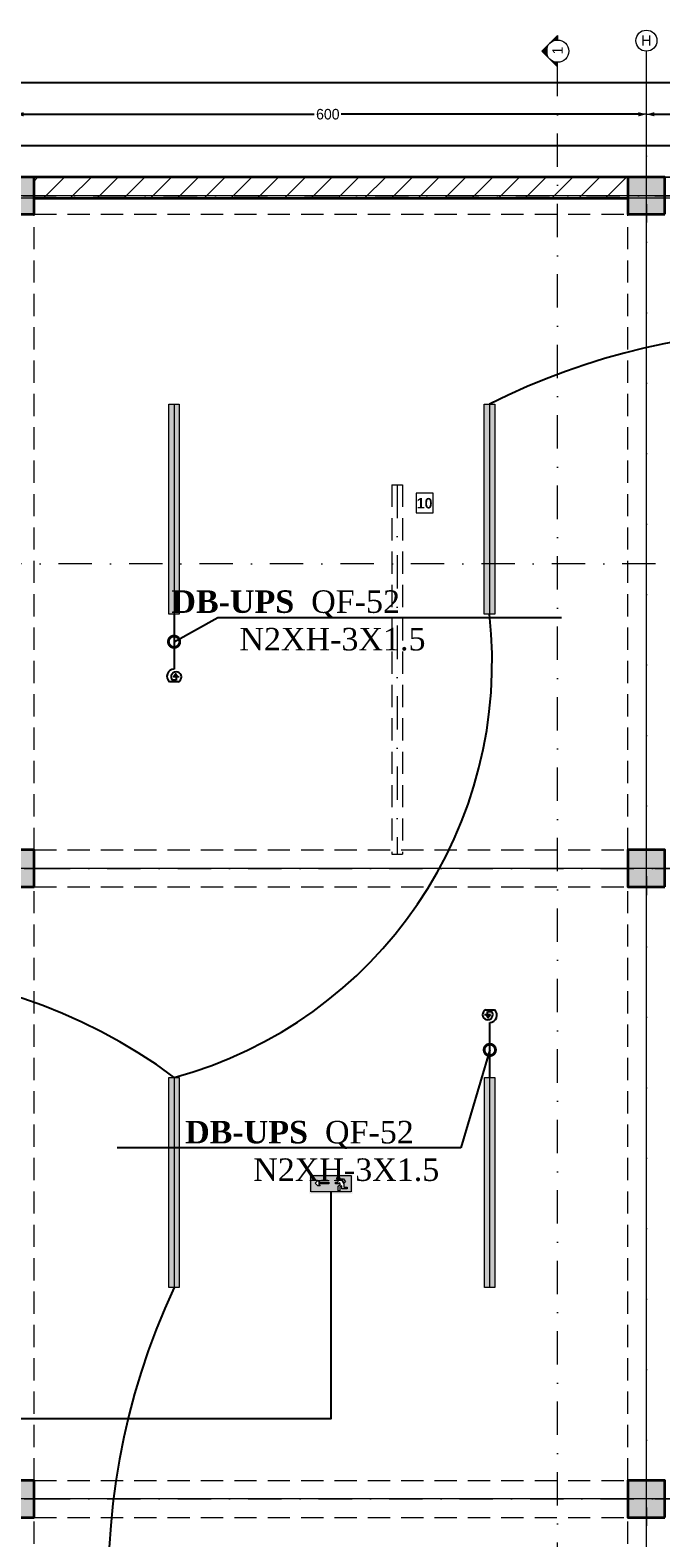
# Model space of a CAD drawing. Header units: inches. Extents: x -101229 to 34922, y -9538 to 27777.
# Tile 51 of 53: x 19906 to 25906, y 5252 to 19597. Entities that reach past the tile are written whole.
import ezdxf
from ezdxf import colors
from ezdxf.entities.mleader import LeaderData, LeaderLine
from ezdxf.enums import TextEntityAlignment as Align
from ezdxf.math import Vec2, Vec3

# ---------------------------------------------------------------- set-up
doc = ezdxf.new("R2010")
doc.units = ezdxf.units.IN
doc.header["$MEASUREMENT"] = 0
doc.set_wipeout_variables(frame=1)
for name, pattern in [('Dot & Dashed', [670.277762, 317.5, -176.388889, 0, -176.388874]), ('Hidden', [317.5, 211.666667, -105.833333]), ('Wipeout_Contour', [1000, 0, -1000])]:
    doc.linetypes.add(name, pattern=pattern)
for name, color, linetype in [('- ავარიული განათება', 7, 'Continuous'), ('- განათება', 7, 'Continuous'), ('Dimensioning - General', 7, 'Continuous'), ('Marker - Section', 7, 'Continuous'), ('New_Structural - Bearing', 7, 'Continuous'), ('Structural - Bearing', 7, 'Continuous'), ('Structural - Grid', 7, 'Continuous')]:
    doc.layers.add(name, color=color, linetype=linetype)
for name, color, linetype, lineweight, true_color in [('Marker - Section_Pen_No__108', 7, 'Continuous', 13, 0xfd8379), ('New_Structural - Bearing_Pen_No__102', 7, 'Continuous', 13, 0xcccccc), ('Structural - Bearing_Pen_No__102', 7, 'Continuous', 13, 0xcccccc), ('Structural - Bearing_Pen_No__161', 7, 'Continuous', 13, 0x6a6a6a), ('Structural - Bearing_Pen_No__28', 7, 'Continuous', 35, 0xa80f02), ('Structural - Bearing_Pen_No__81', 7, 'Continuous', 20, 0x6a6a6a), ('Structural - Grid_Pen_No__81', 7, 'Continuous', 20, 0x6a6a6a)]:
    doc.layers.add(name, color=color, linetype=linetype, lineweight=lineweight, true_color=true_color)
for name, color, linetype, lineweight in [('New_2D Drafting - General_Pen_No__2', 8, 'Continuous', 15), ('New_Annotation - Text_Pen_No__20', 1, 'Continuous', 0), ('Structural - Bearing_Pen_No__1', 7, 'Continuous', 13), ('Structural - Bearing_Pen_No__20', 1, 'Continuous', 0), ('Structural - Bearing_Pen_No__27', 7, 'Continuous', 35)]:
    doc.layers.add(name, color=color, linetype=linetype, lineweight=lineweight)
doc.styles.add('CT', font='ARIALN.TTF', dxfattribs={"height": 200})
doc.styles.add('GENERATED_STYLE_3', font='txt')
doc.styles.add('GENERATED_STYLE_4', font='txt')
doc.dimstyles.new('GENERATED_STYLE__2', dxfattribs={"dimtxt": 100, "dimasz": 76, "dimexe": 0.18, "dimexo": 0.0625, "dimgap": 0, "dimtad": 0, "dimtih": 1, "dimtoh": 1, "dimdec": 0, "dimlfac": 0.1, "dimzin": 0, "dimdsep": 46, "dimtxsty": 'GENERATED_STYLE_3', "dimblk": 'ARROWHEAD_5', "dimblk1": 'ARROWHEAD_5', "dimblk2": 'ARROWHEAD_5', "dimcen": 0.09, "dimse1": 1, "dimse2": 1, "dimclrd": 7, "dimclre": 7, "dimclrt": 7, "dimadec": 0, "dimazin": 0, "dimtfac": 1, "dimtdec": 4, "dimtmove": 0, "dimatfit": 3, "dimfxl": 1, "dimtolj": 1, "dimtzin": 0, "dimarcsym": 0})

# ---------------------------------------------------------------- blocks, each defined once
blk = doc.blocks.new('Slab_1', base_point=(-47184, 14488))
at = {"layer": 'Structural - Bearing_Pen_No__1', "color": 7, "linetype": 'Continuous', "lineweight": 13, "flags": 128}
blk.add_lwpolyline([(-47184, 14488), (1166, 14488), (1166, 32488), (1166, 39238), (-26465, 39238), (-29184, 32838), (-47184, 32838)], close=True, dxfattribs=at)
blk = doc.blocks.new('Wall_4', base_point=(1166, 39238))
at = {"layer": 'Structural - Bearing', "linetype": 'Continuous', "lineweight": 0, "true_color": 0x000000}
h = blk.add_hatch(dxfattribs=at)
h.set_pattern_fill('MASONRY_BLOCK', color=18, style=0, pattern_type=2)
h.set_pattern_definition([(45, (0, 0), (-127.2792, 127.2792), [])])
h.paths.add_polyline_path([(-10834, 39038), (-5184, 39038), (-5184, 39238), (-10834, 39238)])
at = {"layer": 'Structural - Bearing_Pen_No__27', "color": 7, "linetype": 'Continuous', "lineweight": 35, "flags": 128}
for points in [[(-5184, 39238), (-10834, 39238)], [(-10834, 39038), (-5184, 39038)]]:
    blk.add_lwpolyline(points, dxfattribs=at)
blk = doc.blocks.new('Column_28', base_point=(-11009, 32663))
at = {"layer": 'Structural - Bearing_Pen_No__161', "linetype": 'Continuous', "lineweight": 0, "true_color": 0x6a6a6a}
blk.add_hatch(color=251, dxfattribs=at).paths.add_polyline_path([(-10834, 32488), (-10834, 32838), (-11184, 32838), (-11184, 32488)])
at = {"layer": 'Structural - Bearing_Pen_No__20', "color": 1, "linetype": 'Continuous', "lineweight": 0}
for p, q in [((-11009, 32743), (-11009, 32918)), ((-11089, 32663), (-11264, 32663)), ((-11009, 32583), (-11009, 32408)), ((-10929, 32663), (-10754, 32663))]:
    blk.add_line(p, q, dxfattribs=at)
blk.add_point((-11009, 32663), dxfattribs=at)
at = {"layer": 'Structural - Bearing_Pen_No__28', "color": 14, "linetype": 'Continuous', "lineweight": 35, "true_color": 0xa80f02, "flags": 128}
blk.add_lwpolyline([(-10834, 32488), (-10834, 32838), (-11184, 32838), (-11184, 32488)], close=True, dxfattribs=at)
blk = doc.blocks.new('Column_30', base_point=(-11009, 26663))
at = {"layer": 'Structural - Bearing_Pen_No__161', "linetype": 'Continuous', "lineweight": 0, "true_color": 0x6a6a6a}
blk.add_hatch(color=251, dxfattribs=at).paths.add_polyline_path([(-10834, 26488), (-10834, 26838), (-11184, 26838), (-11184, 26488)])
at = {"layer": 'Structural - Bearing_Pen_No__20', "color": 1, "linetype": 'Continuous', "lineweight": 0}
for p, q in [((-11009, 26743), (-11009, 26918)), ((-11089, 26663), (-11264, 26663)), ((-11009, 26583), (-11009, 26408)), ((-10929, 26663), (-10754, 26663))]:
    blk.add_line(p, q, dxfattribs=at)
blk.add_point((-11009, 26663), dxfattribs=at)
at = {"layer": 'Structural - Bearing_Pen_No__28', "color": 14, "linetype": 'Continuous', "lineweight": 35, "true_color": 0xa80f02, "flags": 128}
blk.add_lwpolyline([(-10834, 26488), (-10834, 26838), (-11184, 26838), (-11184, 26488)], close=True, dxfattribs=at)
blk = doc.blocks.new('Column_32', base_point=(-5009, 32663))
at = {"layer": 'Structural - Bearing_Pen_No__161', "linetype": 'Continuous', "lineweight": 0, "true_color": 0x6a6a6a}
blk.add_hatch(color=251, dxfattribs=at).paths.add_polyline_path([(-4834, 32488), (-4834, 32838), (-5184, 32838), (-5184, 32488)])
at = {"layer": 'Structural - Bearing_Pen_No__20', "color": 1, "linetype": 'Continuous', "lineweight": 0}
for p, q in [((-5009, 32743), (-5009, 32918)), ((-5089, 32663), (-5264, 32663)), ((-5009, 32583), (-5009, 32408)), ((-4929, 32663), (-4754, 32663))]:
    blk.add_line(p, q, dxfattribs=at)
blk.add_point((-5009, 32663), dxfattribs=at)
at = {"layer": 'Structural - Bearing_Pen_No__28', "color": 14, "linetype": 'Continuous', "lineweight": 35, "true_color": 0xa80f02, "flags": 128}
blk.add_lwpolyline([(-4834, 32488), (-4834, 32838), (-5184, 32838), (-5184, 32488)], close=True, dxfattribs=at)
blk = doc.blocks.new('Column_34', base_point=(-5009, 26663))
at = {"layer": 'Structural - Bearing_Pen_No__161', "linetype": 'Continuous', "lineweight": 0, "true_color": 0x6a6a6a}
blk.add_hatch(color=251, dxfattribs=at).paths.add_polyline_path([(-4834, 26488), (-4834, 26838), (-5184, 26838), (-5184, 26488)])
at = {"layer": 'Structural - Bearing_Pen_No__20', "color": 1, "linetype": 'Continuous', "lineweight": 0}
for p, q in [((-5009, 26743), (-5009, 26918)), ((-5089, 26663), (-5264, 26663)), ((-5009, 26583), (-5009, 26408)), ((-4929, 26663), (-4754, 26663))]:
    blk.add_line(p, q, dxfattribs=at)
blk.add_point((-5009, 26663), dxfattribs=at)
at = {"layer": 'Structural - Bearing_Pen_No__28', "color": 14, "linetype": 'Continuous', "lineweight": 35, "true_color": 0xa80f02, "flags": 128}
blk.add_lwpolyline([(-4834, 26488), (-4834, 26838), (-5184, 26838), (-5184, 26488)], close=True, dxfattribs=at)
blk = doc.blocks.new('Column_40', base_point=(-11009, 39063))
at = {"layer": 'Structural - Bearing_Pen_No__161', "linetype": 'Continuous', "lineweight": 0, "true_color": 0x6a6a6a}
blk.add_hatch(color=251, dxfattribs=at).paths.add_polyline_path([(-10834, 38888), (-10834, 39238), (-11184, 39238), (-11184, 38888)])
at = {"layer": 'Structural - Bearing_Pen_No__20', "color": 1, "linetype": 'Continuous', "lineweight": 0}
for p, q in [((-11009, 39143), (-11009, 39318)), ((-11089, 39063), (-11264, 39063)), ((-10929, 39063), (-10754, 39063)), ((-11009, 38983), (-11009, 38808))]:
    blk.add_line(p, q, dxfattribs=at)
blk.add_point((-11009, 39063), dxfattribs=at)
at = {"layer": 'Structural - Bearing_Pen_No__28', "color": 14, "linetype": 'Continuous', "lineweight": 35, "true_color": 0xa80f02, "flags": 128}
blk.add_lwpolyline([(-10834, 38888), (-10834, 39238), (-11184, 39238), (-11184, 38888)], close=True, dxfattribs=at)
blk = doc.blocks.new('Column_41', base_point=(-5009, 39063))
at = {"layer": 'Structural - Bearing_Pen_No__161', "linetype": 'Continuous', "lineweight": 0, "true_color": 0x6a6a6a}
blk.add_hatch(color=251, dxfattribs=at).paths.add_polyline_path([(-4834, 38888), (-4834, 39238), (-5184, 39238), (-5184, 38888)])
at = {"layer": 'Structural - Bearing_Pen_No__20', "color": 1, "linetype": 'Continuous', "lineweight": 0}
for p, q in [((-5009, 39143), (-5009, 39318)), ((-5089, 39063), (-5264, 39063)), ((-4929, 39063), (-4754, 39063)), ((-5009, 38983), (-5009, 38808))]:
    blk.add_line(p, q, dxfattribs=at)
blk.add_point((-5009, 39063), dxfattribs=at)
at = {"layer": 'Structural - Bearing_Pen_No__28', "color": 14, "linetype": 'Continuous', "lineweight": 35, "true_color": 0xa80f02, "flags": 128}
blk.add_lwpolyline([(-4834, 38888), (-4834, 39238), (-5184, 39238), (-5184, 38888)], close=True, dxfattribs=at)
blk = doc.blocks.new('Standard grid marker')
at = {"layer": 'Structural - Grid_Pen_No__81', "color": 251, "linetype": 'Continuous', "lineweight": 20, "true_color": 0x6a6a6a}
blk.add_line((1000, 0), (51328, 0), dxfattribs=at)
at = {"layer": 'Structural - Grid_Pen_No__81', "color": 251, "lineweight": 20, "true_color": 0x6a6a6a, "style": 'GENERATED_STYLE_3'}
for tag, p in [('AC_MarkerText_1_0', (-100, -144)), ('AC_MarkerText_1_1', (52428, -144))]:
    blk.add_attdef(tag, text='', height=100, rotation=180, dxfattribs=at).set_placement(p, align=Align.TOP_CENTER)
blk = doc.blocks.new('Standard grid marker_2')
at = {"layer": 'Structural - Grid_Pen_No__81', "color": 251, "linetype": 'Continuous', "lineweight": 20, "true_color": 0x6a6a6a}
for p, q in [((1000, 0), (27735, 0)), ((27735, 0), (28735, 0))]:
    blk.add_line(p, q, dxfattribs=at)
blk.add_circle((28835, 0), 100, dxfattribs=at)
blk.add_point((27735, 0), dxfattribs=at)
blk.add_point((27735, 0), dxfattribs=at)
at = {"layer": 'Structural - Grid_Pen_No__81', "color": 251, "lineweight": 20, "true_color": 0x6a6a6a, "style": 'GENERATED_STYLE_3'}
for tag, p in [('AC_MarkerText_1_0', (-2, -47)), ('AC_MarkerText_1_1', (28933, -47))]:
    blk.add_attdef(tag, text='', height=100, rotation=270, dxfattribs=at).set_placement(p, align=Align.TOP_CENTER)
blk = doc.blocks.new('Beam_2', base_point=(-5009, 14663))
at = {"layer": 'Structural - Bearing_Pen_No__102', "color": 254, "linetype": 'Hidden', "lineweight": 13, "true_color": 0xcccccc}
for p, q in [((-5184, 32838), (-5184, 38888)), ((-5184, 26838), (-5184, 32488)), ((-5184, 20838), (-5184, 26488))]:
    blk.add_line(p, q, dxfattribs=at)
at = {"layer": 'Structural - Bearing_Pen_No__81', "color": 251, "linetype": 'Dot & Dashed', "lineweight": 20, "true_color": 0x6a6a6a}
blk.add_line((-5009, 14663), (-5009, 39096), dxfattribs=at)
blk = doc.blocks.new('Beam_3', base_point=(-11009, 14663))
at = {"layer": 'Structural - Bearing_Pen_No__102', "color": 254, "linetype": 'Hidden', "lineweight": 13, "true_color": 0xcccccc}
for p, q in [((-10834, 32838), (-10834, 38888)), ((-10834, 26838), (-10834, 32488)), ((-10834, 20838), (-10834, 26488))]:
    blk.add_line(p, q, dxfattribs=at)
blk = doc.blocks.new('Beam_12', base_point=(-47009, 26663))
at = {"layer": 'Structural - Bearing_Pen_No__102', "color": 254, "linetype": 'Hidden', "lineweight": 13, "true_color": 0xcccccc}
for p, q in [((-10834, 26838), (-5184, 26838)), ((-10834, 26488), (-5184, 26488))]:
    blk.add_line(p, q, dxfattribs=at)
at = {"layer": 'Structural - Bearing_Pen_No__81', "color": 251, "linetype": 'Dot & Dashed', "lineweight": 20, "true_color": 0x6a6a6a}
blk.add_line((-47009, 26663), (991, 26663), dxfattribs=at)
blk = doc.blocks.new('Beam_13', base_point=(-47009, 32663))
at = {"layer": 'Structural - Bearing_Pen_No__102', "color": 254, "linetype": 'Hidden', "lineweight": 13, "true_color": 0xcccccc}
for p, q in [((-10834, 32838), (-5184, 32838)), ((-10834, 32488), (-5184, 32488))]:
    blk.add_line(p, q, dxfattribs=at)
at = {"layer": 'Structural - Bearing_Pen_No__81', "color": 251, "linetype": 'Dot & Dashed', "lineweight": 20, "true_color": 0x6a6a6a}
blk.add_line((-47009, 32663), (991, 32663), dxfattribs=at)
blk = doc.blocks.new('Beam_14', base_point=(-23009, 39063))
at = {"layer": 'Structural - Bearing_Pen_No__102', "color": 254, "linetype": 'Hidden', "lineweight": 13, "true_color": 0xcccccc}
for p, q in [((-23009, 39238), (991, 39238)), ((-10834, 38888), (-5184, 38888))]:
    blk.add_line(p, q, dxfattribs=at)
at = {"layer": 'Structural - Bearing_Pen_No__81', "color": 251, "linetype": 'Dot & Dashed', "lineweight": 20, "true_color": 0x6a6a6a}
blk.add_line((-23009, 39063), (991, 39063), dxfattribs=at)
blk = doc.blocks.new('Beam_15', base_point=(-7379, 36313))
at = {"layer": 'New_Structural - Bearing_Pen_No__102', "color": 254, "linetype": 'Hidden', "lineweight": 13, "true_color": 0xcccccc}
for p, q in [((-7429, 36313), (-7429, 32798)), ((-7429, 36313), (-7329, 36313)), ((-7329, 36313), (-7329, 32798)), ((-7429, 32798), (-7329, 32798))]:
    blk.add_line(p, q, dxfattribs=at)
at = {"layer": 'New_Structural - Bearing_Pen_No__102', "color": 254, "linetype": 'Dot & Dashed', "lineweight": 13, "true_color": 0xcccccc}
blk.add_line((-7379, 36313), (-7379, 32798), dxfattribs=at)
blk = doc.blocks.new('ARROWHEAD_5')
at = {"linetype": 'Continuous', "lineweight": 0}
blk.add_hatch(color=0, dxfattribs=at).paths.add_polyline_path([(-1, 0.2679), (0, 0), (-1, -0.2679)])
at = {"color": 0, "linetype": 'Continuous', "lineweight": 0}
blk.add_line((0, 0), (-1, 0), dxfattribs=at)
blk = doc.blocks.new('*D195')
at = {"layer": 'Defpoints', "color": 0, "linetype": 'Continuous', "transparency": 16777216}
for p in [(4312, 18497), (4312, 18197), (31944, 18197)]:
    blk.add_point(p, dxfattribs=at)
at = {"layer": 'Dimensioning - General', "color": 7, "linetype": 'Continuous', "lineweight": -2, "transparency": 16777216}
for p, q in [((4388, 18497), (17943, 18497)), ((31868, 18497), (18295, 18497))]:
    blk.add_line(p, q, dxfattribs=at)
at = {"layer": 'Dimensioning - General', "color": 7, "linetype": 'Continuous', "lineweight": -2, "transparency": 16777216, "xscale": 76.00000000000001, "yscale": 76.00000000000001, "zscale": 76.00000000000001, "rotation": 180}
blk.add_blockref('ARROWHEAD_5', (4312, 18497), dxfattribs=at)
at = {"layer": 'Dimensioning - General', "color": 7, "linetype": 'Continuous', "lineweight": -2, "transparency": 16777216, "xscale": 76.00000000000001, "yscale": 76.00000000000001, "zscale": 76.00000000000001}
blk.add_blockref('ARROWHEAD_5', (31944, 18497), dxfattribs=at)
at = {"layer": 'Dimensioning - General', "color": 7, "linetype": 'Continuous', "lineweight": 13, "transparency": 16777216, "insert": (18119, 18497), "char_height": 100, "attachment_point": 5, "style": 'GENERATED_STYLE_3'}
blk.add_mtext('\\A1;2763', dxfattribs=at)
blk = doc.blocks.new('*D198')
at = {"layer": 'Defpoints', "color": 0, "linetype": 'Continuous', "transparency": 16777216}
for p in [(25769, 18878), (25769, 18797), (31769, 18856)]:
    blk.add_point(p, dxfattribs=at)
at = {"layer": 'Dimensioning - General', "color": 7, "linetype": 'Continuous', "lineweight": -2, "transparency": 16777216}
for p, q in [((25845, 18797), (28609, 18797)), ((31693, 18797), (28866, 18797))]:
    blk.add_line(p, q, dxfattribs=at)
at = {"layer": 'Dimensioning - General', "color": 7, "linetype": 'Continuous', "lineweight": -2, "transparency": 16777216, "xscale": 76.00000000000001, "yscale": 76.00000000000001, "zscale": 76.00000000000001, "rotation": 180}
blk.add_blockref('ARROWHEAD_5', (25769, 18797), dxfattribs=at)
at = {"layer": 'Dimensioning - General', "color": 7, "linetype": 'Continuous', "lineweight": -2, "transparency": 16777216, "xscale": 76.00000000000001, "yscale": 76.00000000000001, "zscale": 76.00000000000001}
blk.add_blockref('ARROWHEAD_5', (31769, 18797), dxfattribs=at)
at = {"layer": 'Dimensioning - General', "color": 7, "linetype": 'Continuous', "lineweight": 13, "transparency": 16777216, "insert": (28738, 18797), "char_height": 100, "attachment_point": 5, "style": 'GENERATED_STYLE_3'}
blk.add_mtext('\\A1;600', dxfattribs=at)
blk = doc.blocks.new('*D199')
at = {"layer": 'Defpoints', "color": 0, "linetype": 'Continuous', "transparency": 16777216}
for p in [(19769, 19127), (19769, 18797), (25769, 18878)]:
    blk.add_point(p, dxfattribs=at)
at = {"layer": 'Dimensioning - General', "color": 7, "linetype": 'Continuous', "lineweight": -2, "transparency": 16777216}
for p, q in [((19845, 18797), (22609, 18797)), ((25693, 18797), (22866, 18797))]:
    blk.add_line(p, q, dxfattribs=at)
at = {"layer": 'Dimensioning - General', "color": 7, "linetype": 'Continuous', "lineweight": -2, "transparency": 16777216, "xscale": 76.00000000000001, "yscale": 76.00000000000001, "zscale": 76.00000000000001, "rotation": 180}
blk.add_blockref('ARROWHEAD_5', (19769, 18797), dxfattribs=at)
at = {"layer": 'Dimensioning - General', "color": 7, "linetype": 'Continuous', "lineweight": -2, "transparency": 16777216, "xscale": 76.00000000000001, "yscale": 76.00000000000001, "zscale": 76.00000000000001}
blk.add_blockref('ARROWHEAD_5', (25769, 18797), dxfattribs=at)
at = {"layer": 'Dimensioning - General', "color": 7, "linetype": 'Continuous', "lineweight": 13, "transparency": 16777216, "insert": (22738, 18797), "char_height": 100, "attachment_point": 5, "style": 'GENERATED_STYLE_3'}
blk.add_mtext('\\A1;600', dxfattribs=at)
blk = doc.blocks.new('*D206')
at = {"layer": 'Defpoints', "color": 0, "linetype": 'Continuous', "transparency": 16777216}
for p in [(-16406, 19097), (31944, 18197), (-16406, 11797)]:
    blk.add_point(p, dxfattribs=at)
at = {"layer": 'Dimensioning - General', "color": 7, "linetype": 'Continuous', "lineweight": -2, "transparency": 16777216}
for p, q in [((-16330, 19097), (7571, 19097)), ((31868, 19097), (7924, 19097))]:
    blk.add_line(p, q, dxfattribs=at)
at = {"layer": 'Dimensioning - General', "color": 7, "linetype": 'Continuous', "lineweight": -2, "transparency": 16777216, "xscale": 76.00000000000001, "yscale": 76.00000000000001, "zscale": 76.00000000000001, "rotation": 180}
blk.add_blockref('ARROWHEAD_5', (-16406, 19097), dxfattribs=at)
at = {"layer": 'Dimensioning - General', "color": 7, "linetype": 'Continuous', "lineweight": -2, "transparency": 16777216, "xscale": 76.00000000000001, "yscale": 76.00000000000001, "zscale": 76.00000000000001}
blk.add_blockref('ARROWHEAD_5', (31944, 19097), dxfattribs=at)
at = {"layer": 'Dimensioning - General', "color": 7, "linetype": 'Continuous', "lineweight": 13, "transparency": 16777216, "insert": (7747, 19097), "char_height": 100, "attachment_point": 5, "style": 'GENERATED_STYLE_3'}
blk.add_mtext('\\A1;4835', dxfattribs=at)
blk = doc.blocks.new('Cutting Plane_1', base_point=(-5854, 11703))
at = {"layer": 'Marker - Section_Pen_No__108', "color": 11, "linetype": 'Dot & Dashed', "lineweight": 13, "true_color": 0xfd8379}
blk.add_line((-5854, 11853), (-5854, 40288), dxfattribs=at)
at = {"color": 254, "linetype": 'Wipeout_Contour', "lineweight": 0, "ltscale": 735471.599166}
blk.add_wipeout([(-5854, 40332), (-5854, 40332), (-5808, 40342), (-5771, 40372), (-5750, 40414), (-5750, 40462), (-5771, 40504), (-5808, 40534), (-5854, 40544), (-5854, 40544), (-5854, 40544), (-5900, 40534), (-5937, 40504), (-5957, 40462), (-5957, 40414), (-5937, 40372), (-5900, 40342)], dxfattribs=at).dxf.layer = 'Marker - Section'
at = {"layer": 'Marker - Section_Pen_No__108', "linetype": 'Continuous', "lineweight": 13, "true_color": 0xfd8379}
for points in [[(-5929, 40513), (-6004, 40438), (-5929, 40363, -0.414214)], [(-5854, 40588), (-5929, 40513, -0.198912), (-5854, 40544)], [(-5854, 40288), (-5854, 40332, -0.198912), (-5929, 40363)]]:
    blk.add_hatch(color=11, dxfattribs=at).paths.add_polyline_path(points)
at = {"layer": 'Marker - Section_Pen_No__108', "color": 11, "linetype": 'Continuous', "lineweight": 13, "true_color": 0xfd8379, "flags": 128}
for points in [[(-5929, 40513, 0.414214), (-5929, 40363), (-6004, 40438)], [(-5854, 40588), (-5854, 40544, 0.198912), (-5929, 40513)], [(-5854, 40288), (-5854, 40332, -0.198912), (-5929, 40363)]]:
    blk.add_lwpolyline(points, format="xyb", close=True, dxfattribs=at)
at = {"layer": 'Marker - Section_Pen_No__108', "color": 11, "linetype": 'Continuous', "lineweight": 13, "true_color": 0xfd8379}
blk.add_circle((-5854, 40438), 106, dxfattribs=at)
at = {"layer": 'Marker - Section_Pen_No__108', "color": 11, "lineweight": 13, "true_color": 0xfd8379, "insert": (-5804, 40407), "char_height": 100, "attachment_point": 7, "rotation": 90, "style": 'GENERATED_STYLE_3'}
blk.add_mtext('\\A1;{\\pql;\\pt0;\\fBOG 2018|b0|i0|c0|p0;\\W1.000000;1}', dxfattribs=at)
blk = doc.blocks.new('Cutting Plane_2', base_point=(3944, 35559))
at = {"layer": 'Marker - Section_Pen_No__108', "color": 11, "linetype": 'Dot & Dashed', "lineweight": 13, "true_color": 0xfd8379}
blk.add_line((3794, 35559), (-19947, 35559), dxfattribs=at)
blk = doc.blocks.new('მოძრაობის დეტექტორი')
at = {"layer": '- განათება'}
h = blk.add_hatch(color=6, dxfattribs=at)
h.dxf.hatch_style = 1
h.paths.add_polyline_path([(-100, -1), (1, -123), (100, 1)])
at = {"layer": '- განათება', "color": 6}
for p, q in [((-100, -1), (100, 1)), ((-58, 165), (233, 165)), ((0, 106), (143, 106)), ((1, -123), (100, 1))]:
    blk.add_line(p, q, dxfattribs=at)
blk.add_lwpolyline([(0, 0), (0, 106)], dxfattribs=at)
for centre, radius, start, end in [((3, 0), 176, 110.3272, 37.1447), ((77, -23), 245, 270.0765, 50.2358)]:
    blk.add_arc(centre, radius, start, end, dxfattribs=at)
blk = doc.blocks.new('მოძრაობის დედექტორი')
at = {"layer": '- განათება', "color": 6}
blk.add_blockref('მოძრაობის დეტექტორი', (0, 0), dxfattribs=at)
blk = doc.blocks.new('_DotSmall')
at = {"color": 0, "linetype": 'ByBlock', "const_width": 0.5}
blk.add_lwpolyline([(-0.0625, 0, 1), (0.0625, 0, 1)], format="xyb", close=True, dxfattribs=at)
blk = doc.blocks.new('ექსიტიი')
at = {"layer": '- ავარიული განათება', "linetype": 'Continuous', "lineweight": 35}
h = blk.add_hatch(color=7, dxfattribs=at)
h.paths.add_polyline_path([(-16445, -14820), (-15391, -14820), (-15391, -14349), (-16445, -14349)])
h.paths.add_polyline_path([(-15397, -14813), (-16438, -14813), (-16438, -14356), (-15397, -14356)], flags=0)
at = {"layer": '- ავარიული განათება', "transparency": 33554687}
h = blk.add_hatch(color=3, dxfattribs=at)
h.dxf.hatch_style = 1
h.paths.add_polyline_path([(-16408, -14386), (-16408, -14785), (-15428, -14785), (-15428, -14386)])
h.paths.add_polyline_path([(-15863, -14548), (-15610, -14548), (-15650, -14505), (-15594, -14505), (-15534, -14570), (-15597, -14635), (-15652, -14635), (-15611, -14593), (-15863, -14593)], flags=16)
h.paths.add_polyline_path([(-16057, -14458, -1), (-16132, -14458, -1)], flags=16)
h.paths.add_polyline_path([(-16029, -14548), (-16029, -14593), (-16141, -14593), (-16150, -14610), (-16089, -14647), (-16089, -14758), (-16133, -14758), (-16133, -14671), (-16181, -14638), (-16181, -14712), (-16310, -14712), (-16310, -14670), (-16225, -14670), (-16225, -14570), (-16268, -14545), (-16223, -14469), (-16142, -14469, 0.505536), (-16092, -14503), (-16092, -14548)], flags=16)
at = {"layer": '- ავარიული განათება', "color": 7, "linetype": 'Continuous', "lineweight": 13}
for p, q in [((-15428, -14386), (-16408, -14386)), ((-16408, -14386), (-16408, -14785)), ((-16223, -14469), (-16268, -14545)), ((-16268, -14545), (-16233, -14565)), ((-16233, -14565), (-16200, -14503)), ((-16180, -14509), (-16225, -14592)), ((-16225, -14592), (-16225, -14670)), ((-16142, -14469), (-16223, -14469)), ((-16200, -14503), (-16180, -14509)), ((-16181, -14712), (-16181, -14638)), ((-16181, -14638), (-16133, -14671)), ((-16150, -14610), (-16126, -14561)), ((-16089, -14647), (-16150, -14610)), ((-16126, -14561), (-16126, -14593)), ((-16126, -14593), (-16029, -14593)), ((-16092, -14548), (-16092, -14503)), ((-16029, -14548), (-16092, -14548)), ((-16089, -14758), (-16089, -14647)), ((-16029, -14593), (-16029, -14548)), ((-15610, -14548), (-15863, -14548)), ((-15863, -14548), (-15863, -14593)), ((-15863, -14593), (-15611, -14593)), ((-15611, -14593), (-15652, -14635)), ((-15652, -14635), (-15597, -14635)), ((-15594, -14505), (-15650, -14505)), ((-15650, -14505), (-15610, -14548)), ((-15597, -14635), (-15534, -14570)), ((-15534, -14570), (-15594, -14505)), ((-15428, -14785), (-15428, -14386)), ((-16408, -14785), (-15428, -14785)), ((-16225, -14670), (-16310, -14670)), ((-16310, -14670), (-16310, -14712)), ((-16310, -14712), (-16181, -14712)), ((-16133, -14671), (-16133, -14758)), ((-16133, -14758), (-16089, -14758))]:
    blk.add_line(p, q, dxfattribs=at)
for centre, start, end in [((-16104, -14468), 181.7955, 289.0684), ((-16094, -14458), 360, 180), ((-16094, -14458), 180, 0)]:
    blk.add_arc(centre, 37.2, start, end, dxfattribs=at)

msp = doc.modelspace()

# ---------------------------------------------------------------- linework, layer by layer
at = {"layer": '- ავარიული განათება', "color": 3}
msp.add_lwpolyline([(4768.71602, 6386.88071), (22768.71602, 6386.88071), (22768.71602, 8544.30312)], dxfattribs=at)
at = {"layer": '- განათება', "color": 1}
msp.add_arc((27316.53746, 4814.10201), 6666.67226, 154.98158145, 213.59986786, dxfattribs=at)
at = {"layer": 'New_2D Drafting - General_Pen_No__2', "color": 8, "linetype": 'Continuous', "lineweight": 15, "flags": 128}
msp.add_lwpolyline([(31743.71602, -6352.71606), (31743.71602, 17997.28394), (4444.69471, 17997.28394), (1811.01254, 11797.28394), (1811.01254, 11597.28394), (-4056.28398, 11597.28394), (-4056.28398, 5447.28396), (-10206.28398, 5447.27184), (-10195.74273, -6352.71606)], close=True, dxfattribs=at)

# ---------------------------------------------------------------- block references
at = {"layer": '- ავარიული განათება', "xscale": -0.3911874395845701, "yscale": 0.3911874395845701, "zscale": 0.3911874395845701}
msp.add_blockref('ექსიტიი', (16541.838, 14327.90749), dxfattribs=at)
at = {"layer": 'New_Structural - Bearing', "color": 254, "lineweight": 13, "true_color": 0xcccccc}
msp.add_blockref('Beam_15', (23398.04813, 15272.28394), dxfattribs=at)
at = {"layer": 'Structural - Bearing', "color": 14, "lineweight": 35, "true_color": 0xa80f02}
for name, p in [('Column_40', (19768.71602, 18022.28394)), ('Column_41', (25768.71602, 18022.28394)), ('Column_28', (19768.71602, 11622.28394)), ('Column_32', (25768.71602, 11622.28394)), ('Column_30', (19768.71602, 5622.28394)), ('Column_34', (25768.71602, 5622.28394))]:
    msp.add_blockref(name, p, dxfattribs=at)
at = {"layer": 'Structural - Bearing', "color": 7, "linetype": 'Continuous', "lineweight": 13}
msp.add_blockref('Slab_1', (-16406.28398, -6552.71606), dxfattribs=at)
at = {"layer": 'Structural - Bearing', "color": 7, "lineweight": 35}
msp.add_blockref('Wall_4', (31943.71602, 18197.28394), dxfattribs=at)
at = {"layer": 'Structural - Bearing', "color": 254, "lineweight": 13, "true_color": 0xcccccc}
for name, p in [('Beam_14', (7768.71602, 18022.28394)), ('Beam_3', (19768.71602, -6377.71606)), ('Beam_2', (25768.71602, -6377.71606)), ('Beam_13', (-16231.28398, 11622.28394)), ('Beam_12', (-16231.28398, 5622.28394))]:
    msp.add_blockref(name, p, dxfattribs=at)
at = {"layer": 'Structural - Grid', "color": 8, "linetype": 'Continuous', "lineweight": 15}
ref = msp.add_blockref('Standard grid marker_2', (25768.71602, -9337.64184), dxfattribs=dict(at, zscale=1000, rotation=90))
ref.add_attrib('AC_MarkerText_1_1', 'H', dxfattribs={"layer": 'Structural - Grid_Pen_No__81', "color": 251, "lineweight": 20, "true_color": 0x6a6a6a, "height": 100, "rotation": 360, "style": 'GENERATED_STYLE_3'}).set_placement((25768.71602, 19549.10211), align=Align.TOP_CENTER)
at = {"layer": 'Structural - Grid', "color": 8, "linetype": 'Continuous', "lineweight": 15, "zscale": 1000, "rotation": 180}
for p in [(34721.7883, 18022.28394), (34721.7883, 11622.28394), (34721.7883, 5622.28394)]:
    msp.add_blockref('Standard grid marker', p, dxfattribs=at)

# ---------------------------------------------------------------- dimensions: what is measured, and where the dimension line sits
at = {"layer": 'Dimensioning - General', "color": 7, "linetype": 'Continuous', "lineweight": 13}
for base, p1, p2, picture, middle in [((-16406.28398, 19097.28394), (31943.71602, 18197.28394), (-16406.28398, 11797.28394), '*D206', (7747.35252, 19097.28394)), ((19768.71602, 18797.28394), (25768.71602, 18878.36228), (19768.71602, 19126.71309), '*D199', (22737.77953, 18797.28394)), ((25768.71602, 18797.28394), (31768.71602, 18855.84552), (25768.71602, 18878.36228), '*D198', (28737.77953, 18797.28394)), ((4312.35569, 18497.28394), (31943.71602, 18197.28394), (4312.35569, 18197.28394), '*D195', (18118.96338, 18497.28394))]:
    dim = msp.add_linear_dim(base=base, p1=p1, p2=p2, angle=180, dimstyle='GENERATED_STYLE__2', dxfattribs=at)
    dim.commit()
    dim.dimension.update_dxf_attribs({"geometry": picture, "text_midpoint": middle, "dimtype": 160})

# ---------------------------------------------------------------- next in the draw order: block references
at = {"layer": 'Marker - Section', "color": 11, "lineweight": 13, "true_color": 0xfd8379}
msp.add_blockref('Cutting Plane_1', (24923.72235, -9337.64184), dxfattribs=at)

# ---------------------------------------------------------------- next in the draw order: wipeouts: each hides what was drawn before it
at = {"color": 1, "linetype": 'Continuous', "lineweight": 0, "ltscale": 184093.807629}
msp.add_wipeout([(23577.18144, 15006.20096), (23740.52744, 15006.20096), (23740.52744, 15191.04996), (23577.18144, 15191.04996)], dxfattribs=at).dxf.layer = 'New_Annotation - Text_Pen_No__20'

# ---------------------------------------------------------------- next in the draw order: linework, layer by layer
at = {"layer": '- განათება', "color": 1}
msp.add_arc((27276.53468, 10040.24463), 6708.25605, 63.424206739, 116.575793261, dxfattribs=at)
at = {"layer": 'New_Annotation - Text_Pen_No__20', "color": 1, "linetype": 'Continuous', "lineweight": 0, "flags": 128}
msp.add_lwpolyline([(23577.18144, 15006.20096), (23740.52744, 15006.20096), (23740.52744, 15191.04996), (23577.18144, 15191.04996), (23577.18144, 15006.20096)], close=True, dxfattribs=at)

# ---------------------------------------------------------------- next in the draw order: block references
at = {"layer": 'Marker - Section', "color": 11, "lineweight": 13, "true_color": 0xfd8379}
msp.add_blockref('Cutting Plane_2', (34721.7883, 14518.59888), dxfattribs=at)

# ---------------------------------------------------------------- next in the draw order: texts
at = {"layer": 'New_Annotation - Text_Pen_No__20', "color": 1, "linetype": 'Continuous', "lineweight": 0, "insert": (23658.85444, 15146.12875), "char_height": 100, "attachment_point": 2, "style": 'GENERATED_STYLE_4'}
msp.add_mtext('\\A1;{\\pqc;\\fBOG 2018|b1|i0|c0|p0;\\W1.000000;1\\fBOG 2018|b1|i0|c0|p0;\\W1.000000;0}', dxfattribs=at)

# ---------------------------------------------------------------- next in the draw order: hatches: boundary and pattern name
at = {"layer": '- განათება', "linetype": 'Continuous', "lineweight": 0, "true_color": 0xbfbf00}
for points in [[(21225.3865, 16039.72869), (21325.3865, 16039.72869), (21325.3865, 14039.72869), (21225.3865, 14039.72869)], [(24225.3865, 16039.72869), (24325.3865, 16039.72869), (24325.3865, 14039.72869), (24225.3865, 14039.72869)], [(21225.3865, 9633.50161), (21325.3865, 9633.50161), (21325.3865, 7633.50161), (21225.3865, 7633.50161)], [(24227.68285, 9633.50161), (24327.68285, 9633.50161), (24327.68285, 7633.50161), (24227.68285, 7633.50161)]]:
    msp.add_hatch(color=52, dxfattribs=at).paths.add_polyline_path(points)

# ---------------------------------------------------------------- next in the draw order: linework, layer by layer
at = {"layer": '- განათება', "color": 7, "linetype": 'Continuous', "lineweight": 13}
for p, q in [((21275.3865, 16039.72869), (21275.3865, 14039.72869)), ((24275.3865, 16039.72869), (24275.3865, 14039.72869)), ((21275.3865, 9633.50161), (21275.3865, 7633.50161)), ((24277.68285, 9633.50161), (24277.68285, 7633.50161))]:
    msp.add_line(p, q, dxfattribs=at)
at = {"layer": '- განათება', "color": 8, "linetype": 'Continuous', "lineweight": 15, "flags": 128}
for points in [[(21225.3865, 16039.72869), (21325.3865, 16039.72869), (21325.3865, 14039.72869), (21225.3865, 14039.72869)], [(24225.3865, 16039.72869), (24325.3865, 16039.72869), (24325.3865, 14039.72869), (24225.3865, 14039.72869)], [(21225.3865, 9633.50161), (21325.3865, 9633.50161), (21325.3865, 7633.50161), (21225.3865, 7633.50161)], [(24227.68285, 9633.50161), (24327.68285, 9633.50161), (24327.68285, 7633.50161), (24227.68285, 7633.50161)]]:
    msp.add_lwpolyline(points, close=True, dxfattribs=at)
at = {"layer": '- განათება', "color": 1}
for points in [[(21275.3865, 14039.72869), (21275.3865, 13516.94635)], [(24279.01457, 9633.50161), (24279.01457, 10156.28395)]]:
    msp.add_lwpolyline(points, dxfattribs=at)
for centre, radius, start, end in [((20208.89959, 13584.01959), 4091.94167, 285.107507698, 6.394148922), ((18274.23833, 5624.0074), 5008.28655, 53.184763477, 126.815236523)]:
    msp.add_arc(centre, radius, start, end, dxfattribs=at)

# ---------------------------------------------------------------- next in the draw order: block references
at = {"layer": '- განათება', "color": 6, "xscale": 0.2773570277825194, "yscale": 0.2773570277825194, "zscale": 0.2773570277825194, "rotation": 180}
msp.add_blockref('მოძრაობის დედექტორი', (21296.80561, 13442.64184), dxfattribs=at)
msp.add_blockref('მოძრაობის დედექტორი', (21296.80561, 13442.64184), dxfattribs=at)
at = {"layer": '- განათება', "color": 6, "xscale": 0.2773570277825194, "yscale": 0.2773570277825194, "zscale": 0.2773570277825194}
msp.add_blockref('მოძრაობის დედექტორი', (24257.59546, 10230.58846), dxfattribs=at)

# ---------------------------------------------------------------- next in the draw order: leaders
at = {"layer": '- განათება', "color": 7}
ml = msp.add_multileader_mtext('Standard', dxfattribs=at)
ml.set_content('\\pxt14;{\\fSylfaen|b1|i0|c0|p18;DB-UPS  \\fSylfaen|b0|i0|c0|p18;\\C1;QF-52            \\C7;N2XH-3X1.5}', color=7, style='CT')
ml.set_leader_properties()
ml.set_arrow_properties(name='DOTSMALL')
ml.build(insert=Vec2(0, 0))
ml.multileader.update_dxf_attribs({"has_dogleg": 0, "text_left_attachment_type": 6, "text_right_attachment_type": 6, "dogleg_length": 9, "arrow_head_size": 215.76216})
ctx = ml.context
ctx.base_point, ctx.char_height, ctx.arrow_head_size, ctx.landing_gap_size, ctx.plane_origin = Vec3(21693.04582, 14010.26039), 214.216008, 215.76216, 71.92072, Vec3(4186.62591, -6453.56111)
ctx.left_attachment, ctx.right_attachment, ctx.text_align_type = 6, 6, 1
notes = []
notes.append((ctx, [(1, (1, 1, 0), (21684.04582, 14010.26039), (1, 0), 9, [(2, [(21275.3865, 13778.33752)], 0, [])])]))
ctx.mtext.insert, ctx.mtext.width, ctx.mtext.defined_height, ctx.mtext.alignment, ctx.mtext.flow_direction = Vec3(22782.20365, 14267.3196), 3165.613385, 305.10903, 2, 5
ml = msp.add_multileader_mtext('Standard', dxfattribs=at)
ml.set_content('\\pxt14;{\\fSylfaen|b1|i0|c0|p18;DB-UPS  \\fSylfaen|b0|i0|c0|p18;\\C1;QF-52            \\C7;N2XH-3X1.5}', color=7, style='CT')
ml.set_leader_properties()
ml.set_arrow_properties(name='DOTSMALL')
ml.build(insert=Vec2(0, 0))
ml.multileader.update_dxf_attribs({"has_dogleg": 0, "text_left_attachment_type": 6, "text_right_attachment_type": 6, "dogleg_length": 9, "arrow_head_size": 215.76216})
ctx = ml.context
ctx.base_point, ctx.char_height, ctx.arrow_head_size, ctx.landing_gap_size, ctx.plane_origin = Vec3(21824.13847, 8962.55344), 214.216008, 215.76216, 71.92072, Vec3(4317.71855, -11501.26806)
ctx.left_attachment, ctx.right_attachment, ctx.text_align_type = 6, 6, 1
notes.append((ctx, [(0, (1, 1, 0), (24011.45413, 8962.55344), (-1, 0), 9, [(2, [(24279.01457, 9894.89278)], 0, [])])]))
ctx.mtext.insert, ctx.mtext.width, ctx.mtext.defined_height, ctx.mtext.alignment, ctx.mtext.flow_direction = Vec3(22913.2963, 9219.61265), 3165.613385, 305.10903, 2, 5
for ctx, leaders in notes:
    for number, flags, end, landing, length, lines in leaders:
        leader = LeaderData()
        leader.index, (leader.has_last_leader_line, leader.has_dogleg_vector, leader.attachment_direction) = number, flags
        leader.last_leader_point, leader.dogleg_vector, leader.dogleg_length = Vec3(end), Vec3(landing), length
        for number, points, colour, breaks in lines:
            line = LeaderLine()
            line.index, line.vertices, line.color, line.breaks = number, Vec3.list(points), colors.encode_raw_color(colour), breaks
            leader.lines.append(line)
        ctx.leaders.append(leader)

doc.saveas('drawing.dxf')
